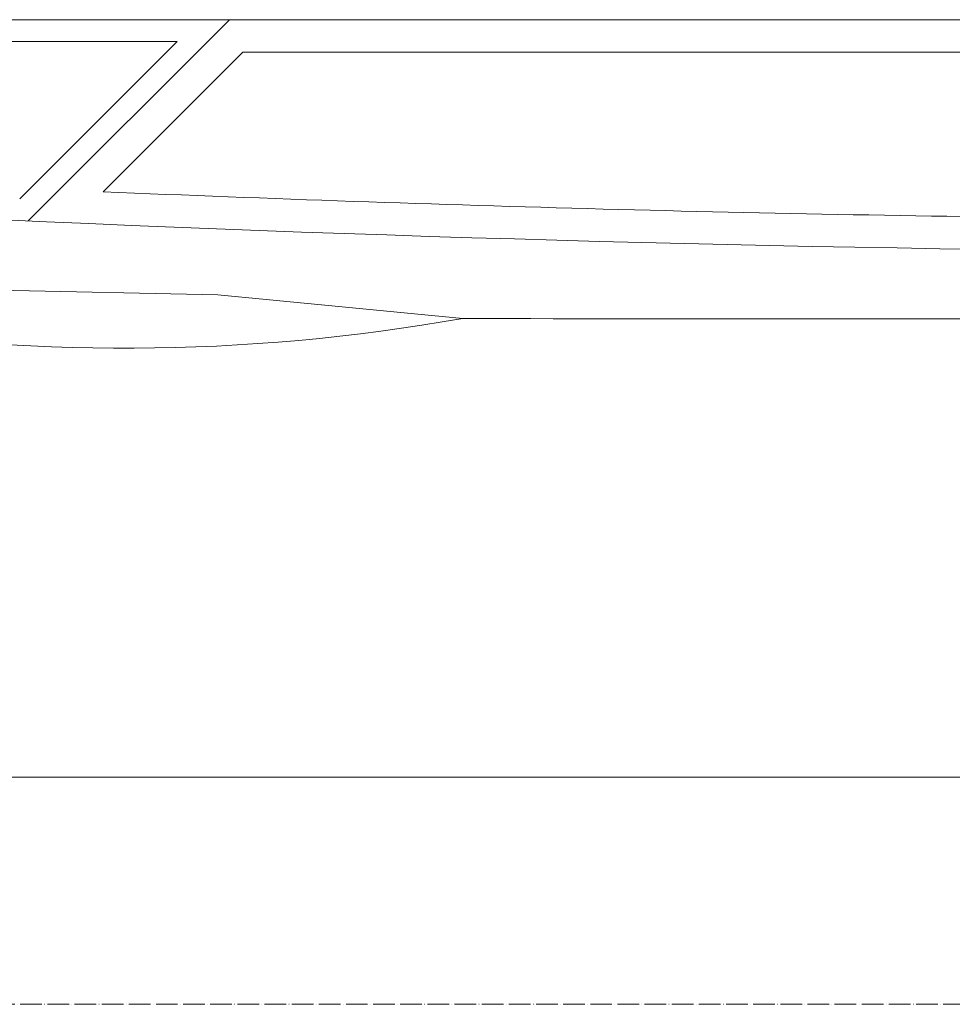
# Model space of a CAD drawing. Header units: millimetres. Extents: x -290 to 116110, y -2975 to 80225.
# Tile 26 of 247: x 55747 to 56609, y 18561 to 19471. Entities that reach past the tile are written whole.
import ezdxf

# ---------------------------------------------------------------- set-up
doc = ezdxf.new("R2010")
doc.units = ezdxf.units.MM
doc.linetypes.add('ADSK_Линия сетки_2_', pattern=[25, 20, -2.5, 0, -2.5])
for name, color, linetype, lineweight in [('Оси', 7, 'Continuous', 9), ('Парковка', 7, 'Continuous', 18), ('Элементы узлов', 7, 'Continuous', 18)]:
    doc.layers.add(name, color=color, linetype=linetype, lineweight=lineweight)

# ---------------------------------------------------------------- blocks, each defined once
blk = doc.blocks.new('199_Парковочные места 3 класса и МГН - Средний класс-V62-B2_-11_400__На лист секция 4_-11_400')
at = {"layer": 'Парковка', "color": 253, "true_color": 0xaaaaaa}
blk.add_line((2500, 0), (2500, -5077.92), dxfattribs=at)
at = {"layer": 'Элементы узлов', "color": 253, "true_color": 0xaaaaaa}
for p, q in [((1799.95, -2069.1), (1799.95, -3598.07)), ((1829.95, -2516.22), (1829.95, -3236.69)), ((2054.36, -3259.89), (2076.08, -3033.4)), ((1829.95, -3236.69), (1958.97, -3365.71)), ((1799.95, -3249.11), (1985.98, -3435.14)), ((2045.05, -3681.84), (2054.36, -3259.89)), ((1819.95, -3297.4), (1819.95, -3598.07)), ((1819.95, -3297.4), (1965.6, -3443.05))]:
    blk.add_line(p, q, dxfattribs=at)
for centre, radius, start, end in [((-27492.15, -2117.88), 29507.55, 355.945671, 0.836631), ((-119787.11, -2693.89), 121863.67, 359.8403758, 0.4704225), ((-119787.11, -2693.89), 121863.67, 359.8403758, 0.4704225), ((-27492.15, -2117.88), 29477.55, 357.573855, 359.371647), ((309.74, -3346.47), 1793.87, 350.53349, 10.05076), ((309.74, -3346.47), 1793.87, 350.53349, 10.05076)]:
    blk.add_arc(centre, radius, start, end, dxfattribs=at)
blk = doc.blocks.new('135_SLK_GD_AR_rvt-1-B2_-11_400__На лист секция 4_-11_400')
at = {"layer": 'Парковка', "color": 253, "lineweight": 18, "true_color": 0xaaaaaa, "rotation": 269.999999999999}
blk.add_blockref('199_Парковочные места 3 класса и МГН - Средний класс-V62-B2_-11_400__На лист секция 4_-11_400', (-13076409.66, -9277690.31), dxfattribs=at)
blk = doc.blocks.new('135_SLK_GD_KR_rvt-1-B2_-11_400__На лист секция 4_-11_400')
at = {"layer": 'Оси', "color": 254, "linetype": 'ADSK_Линия сетки_2_', "true_color": 0xe5e5e5}
blk.add_line((-13132712.77, -9280400.31), (-13037493.08, -9280400.31), dxfattribs=at)
blk = doc.blocks.new('A$Cc005853f')
at = {"lineweight": 5}
for name in ['135_SLK_GD_KR_rvt-1-B2_-11_400__На лист секция 4_-11_400', '135_SLK_GD_AR_rvt-1-B2_-11_400__На лист секция 4_-11_400']:
    blk.add_blockref(name, (13133512.77, 9298039.75), dxfattribs=at)

msp = doc.modelspace()

# ---------------------------------------------------------------- block references
msp.add_blockref('A$Cc005853f', (2087, 921.73))

doc.saveas('drawing.dxf')
